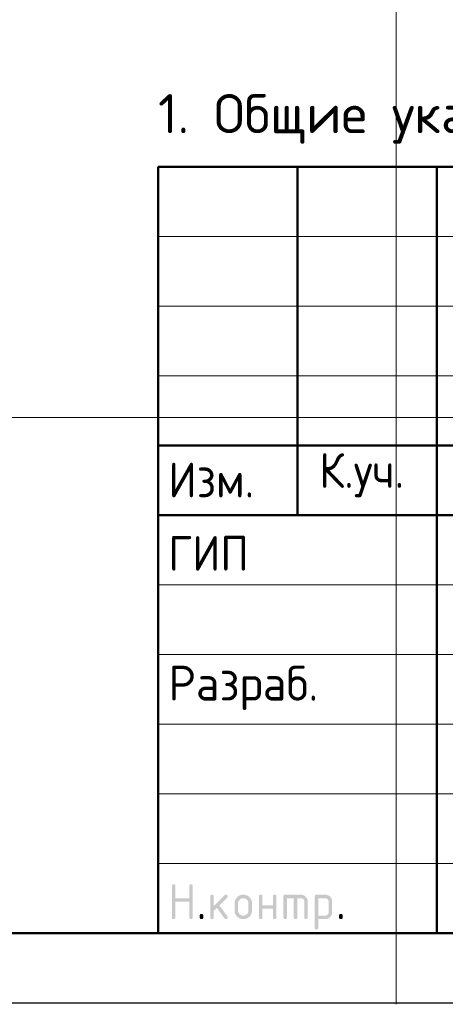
# Model space of a CAD drawing. Header units: millimetres. Extents: x 0 to 21000, y -5 to 14855.
# Tile 11 of 24: x 11004 to 12530, y -5 to 3527. Entities that reach past the tile are written whole.
import ezdxf

# ---------------------------------------------------------------- set-up
doc = ezdxf.new("R2010")
doc.units = ezdxf.units.MM
doc.layers.add('Standard', color=7, linetype='Continuous', lineweight=25)
doc.styles.add('ISOCPEUR', font='txt')

msp = doc.modelspace()

# ---------------------------------------------------------------- hatches: boundary and pattern name
at = {"layer": 'Standard', "linetype": 'Continuous', "lineweight": 25, "transparency": 33554687}
for points in [[(11549.5, 306.9), (11549.5, 419.4), (11549.5, 420.2), (11549.6, 420.9), (11549.7, 421.5), (11549.9, 422.1), (11550.1, 422.7), (11550.4, 423.2), (11550.7, 423.7), (11551.1, 424.1), (11551.5, 424.5), (11552, 424.8), (11552.5, 425.1), (11553.1, 425.3), (11553.6, 425.4), (11554.3, 425.5), (11555, 425.6), (11555.8, 425.6), (11556.6, 425.6), (11557.3, 425.5), (11558, 425.4), (11558.5, 425.3), (11559.1, 425.1), (11559.6, 424.8), (11560.1, 424.5), (11560.5, 424.1), (11560.9, 423.7), (11561.2, 423.2), (11561.5, 422.7), (11561.7, 422.1), (11561.9, 421.5), (11562, 420.9), (11562.1, 420.2), (11562.1, 419.4), (11562.1, 375.7), (11611.9, 375.7), (11611.9, 419.4), (11611.9, 420.2), (11612, 420.9), (11612.1, 421.5), (11612.3, 422.1), (11612.5, 422.7), (11612.8, 423.2), (11613.1, 423.7), (11613.5, 424.1), (11613.9, 424.5), (11614.4, 424.8), (11614.9, 425.1), (11615.4, 425.3), (11616, 425.4), (11616.7, 425.5), (11617.4, 425.6), (11618.2, 425.6), (11619, 425.6), (11619.7, 425.5), (11620.3, 425.4), (11620.9, 425.3), (11621.5, 425.1), (11622, 424.8), (11622.5, 424.5), (11622.9, 424.1), (11623.3, 423.7), (11623.6, 423.2), (11623.9, 422.7), (11624.1, 422.1), (11624.3, 421.5), (11624.3, 420.9), (11624.4, 420.2), (11624.4, 419.4), (11624.4, 306.9), (11624.4, 306.1), (11624.3, 305.4), (11624.3, 304.7), (11624.1, 304.2), (11623.9, 303.6), (11623.6, 303.1), (11623.3, 302.6), (11622.9, 302.2), (11622.5, 301.8), (11622, 301.5), (11621.5, 301.2), (11620.9, 301), (11620.3, 300.8), (11619.7, 300.7), (11619, 300.6), (11618.2, 300.6), (11617.4, 300.6), (11616.7, 300.7), (11616, 300.8), (11615.4, 301), (11614.9, 301.2), (11614.4, 301.5), (11613.9, 301.8), (11613.5, 302.2), (11613.1, 302.6), (11612.8, 303.1), (11612.5, 303.6), (11612.3, 304.2), (11612.1, 304.7), (11612, 305.4), (11611.9, 306.1), (11611.9, 306.9), (11611.9, 363.1), (11562.1, 363.1), (11562.1, 306.9), (11562.1, 306.1), (11562, 305.4), (11561.9, 304.7), (11561.7, 304.2), (11561.5, 303.6), (11561.2, 303.1), (11560.9, 302.6), (11560.5, 302.2), (11560.1, 301.8), (11559.6, 301.5), (11559.1, 301.2), (11558.5, 301), (11558, 300.8), (11557.3, 300.7), (11556.6, 300.6), (11555.8, 300.6), (11555, 300.6), (11554.3, 300.7), (11553.6, 300.8), (11553.1, 301), (11552.5, 301.2), (11552, 301.5), (11551.5, 301.8), (11551.1, 302.2), (11550.7, 302.6), (11550.4, 303.1), (11550.1, 303.6), (11549.9, 304.2), (11549.7, 304.7), (11549.6, 305.4), (11549.5, 306.1)], [(11699.5, 347), (11738.8, 386.3), (11739.2, 386.7), (11739.7, 387.1), (11740.2, 387.4), (11740.8, 387.6), (11741.3, 387.9), (11741.9, 388), (11742.5, 388.1), (11743.2, 388.1), (11744, 388.1), (11744.7, 388), (11745.4, 387.9), (11745.9, 387.7), (11746.5, 387.5), (11747, 387.2), (11747.5, 386.9), (11747.9, 386.5), (11748.3, 386.1), (11748.6, 385.6), (11748.9, 385.1), (11749.1, 384.6), (11749.3, 384), (11749.4, 383.3), (11749.5, 382.6), (11749.5, 381.8), (11749.5, 381.2), (11749.3, 380.6), (11749.2, 380.1), (11749, 379.5), (11748.7, 379), (11748.4, 378.5), (11748, 378), (11747.6, 377.5), (11720.1, 350), (11748.2, 310.5), (11748.8, 309.6), (11749.1, 308.7), (11749.5, 307.8), (11749.5, 306.8), (11749.5, 306), (11749.4, 305.4), (11749.3, 304.7), (11749.1, 304.1), (11748.9, 303.5), (11748.6, 303), (11748.3, 302.6), (11747.9, 302.2), (11747.5, 301.8), (11747, 301.5), (11746.5, 301.2), (11745.9, 301), (11745.4, 300.8), (11744.7, 300.7), (11744, 300.6), (11743.2, 300.6), (11742.4, 300.6), (11741.6, 300.8), (11740.9, 301), (11740.2, 301.3), (11739.6, 301.6), (11739, 302.1), (11738.5, 302.6), (11738, 303.3), (11711.1, 341.1), (11699.5, 329.4), (11699.5, 306.9), (11699.5, 306.1), (11699.4, 305.4), (11699.3, 304.7), (11699.1, 304.2), (11698.9, 303.6), (11698.6, 303.1), (11698.3, 302.6), (11697.9, 302.2), (11697.5, 301.8), (11697, 301.5), (11696.5, 301.2), (11696, 301), (11695.4, 300.8), (11694.7, 300.7), (11694, 300.6), (11693.2, 300.6), (11692.4, 300.6), (11691.7, 300.7), (11691.1, 300.8), (11690.5, 301), (11689.9, 301.2), (11689.4, 301.5), (11688.9, 301.8), (11688.5, 302.2), (11688.1, 302.6), (11687.8, 303.1), (11687.5, 303.6), (11687.3, 304.2), (11687.1, 304.7), (11687, 305.4), (11687, 306.1), (11687, 306.9), (11687, 381.8), (11687, 382.6), (11687, 383.3), (11687.1, 384), (11687.3, 384.6), (11687.5, 385.1), (11687.8, 385.6), (11688.1, 386.1), (11688.5, 386.5), (11688.9, 386.9), (11689.4, 387.2), (11689.9, 387.5), (11690.5, 387.7), (11691.1, 387.9), (11691.7, 388), (11692.4, 388.1), (11693.2, 388.1), (11694, 388.1), (11694.7, 388), (11695.4, 387.9), (11696, 387.7), (11696.5, 387.5), (11697, 387.2), (11697.5, 386.9), (11697.9, 386.5), (11698.3, 386.1), (11698.6, 385.6), (11698.9, 385.1), (11699.1, 384.6), (11699.3, 384), (11699.4, 383.3), (11699.5, 382.6), (11699.5, 381.8)], [(11874.3, 338.1), (11874.3, 306.9), (11874.3, 306.1), (11874.2, 305.4), (11874.1, 304.7), (11873.9, 304.2), (11873.7, 303.6), (11873.5, 303.1), (11873.2, 302.6), (11872.8, 302.2), (11872.4, 301.8), (11871.9, 301.5), (11871.4, 301.2), (11870.8, 301), (11870.2, 300.8), (11869.5, 300.7), (11868.9, 300.6), (11868.1, 300.6), (11867.3, 300.6), (11866.6, 300.7), (11865.9, 300.8), (11865.3, 301), (11864.7, 301.2), (11864.3, 301.5), (11863.8, 301.8), (11863.4, 302.2), (11863, 302.6), (11862.7, 303.1), (11862.4, 303.6), (11862.2, 304.2), (11862, 304.7), (11861.9, 305.4), (11861.8, 306.1), (11861.8, 306.9), (11861.8, 381.8), (11861.8, 382.6), (11861.9, 383.3), (11862, 384), (11862.2, 384.6), (11862.4, 385.1), (11862.7, 385.6), (11863, 386.1), (11863.4, 386.5), (11863.8, 386.9), (11864.3, 387.2), (11864.7, 387.5), (11865.3, 387.7), (11865.9, 387.9), (11866.6, 388), (11867.3, 388.1), (11868.1, 388.1), (11868.9, 388.1), (11869.5, 388), (11870.2, 387.9), (11870.8, 387.7), (11871.4, 387.5), (11871.9, 387.2), (11872.4, 386.9), (11872.8, 386.5), (11873.2, 386.1), (11873.5, 385.6), (11873.7, 385.2), (11873.9, 384.6), (11874.1, 384), (11874.2, 383.3), (11874.3, 382.6), (11874.3, 381.8), (11874.3, 350.6), (11911.7, 350.6), (11911.7, 381.8), (11911.7, 382.6), (11911.8, 383.3), (11911.9, 384), (11912.1, 384.6), (11912.3, 385.2), (11912.6, 385.6), (11912.8, 386.1), (11913.2, 386.5), (11913.6, 386.9), (11914.1, 387.2), (11914.6, 387.5), (11915.2, 387.7), (11915.8, 387.9), (11916.5, 388), (11917.1, 388.1), (11917.9, 388.1), (11918.7, 388.1), (11919.4, 388), (11920.1, 387.9), (11920.7, 387.7), (11921.3, 387.5), (11921.7, 387.2), (11922.2, 386.9), (11922.6, 386.5), (11923, 386.1), (11923.3, 385.6), (11923.6, 385.1), (11923.8, 384.6), (11924, 384), (11924.1, 383.3), (11924.2, 382.6), (11924.2, 381.8), (11924.2, 306.9), (11924.2, 306.1), (11924.1, 305.4), (11924, 304.7), (11923.8, 304.2), (11923.6, 303.6), (11923.3, 303.1), (11923, 302.6), (11922.6, 302.2), (11922.2, 301.8), (11921.7, 301.5), (11921.3, 301.2), (11920.7, 301), (11920.1, 300.8), (11919.4, 300.7), (11918.7, 300.6), (11917.9, 300.6), (11917.1, 300.6), (11916.5, 300.7), (11915.8, 300.8), (11915.2, 301), (11914.6, 301.2), (11914.1, 301.5), (11913.6, 301.8), (11913.2, 302.2), (11912.8, 302.6), (11912.6, 303.1), (11912.3, 303.6), (11912.1, 304.2), (11911.9, 304.7), (11911.8, 305.4), (11911.7, 306.1), (11911.7, 306.9), (11911.7, 338.1)], [(11955.5, 388.1), (12011.7, 388.1), (12013, 388.1), (12014.2, 388), (12015.5, 387.8), (12016.7, 387.6), (12017.9, 387.4), (12019.1, 387.1), (12020.2, 386.7), (12021.3, 386.3), (12022.4, 385.8), (12023.5, 385.2), (12024.5, 384.7), (12025.5, 384), (12026.6, 383.3), (12027.5, 382.5), (12028.5, 381.7), (12029.4, 380.8), (12030.3, 379.9), (12031.1, 378.9), (12031.9, 378), (12032.6, 376.9), (12033.3, 375.9), (12033.8, 374.9), (12034.4, 373.8), (12034.8, 372.7), (12035.3, 371.6), (12035.6, 370.5), (12036, 369.3), (12036.2, 368.1), (12036.4, 366.9), (12036.6, 365.6), (12036.7, 364.4), (12036.7, 363.1), (12036.7, 306.9), (12036.7, 306.1), (12036.6, 305.4), (12036.5, 304.7), (12036.3, 304.2), (12036.1, 303.6), (12035.8, 303.1), (12035.5, 302.6), (12035.1, 302.2), (12034.7, 301.8), (12034.2, 301.5), (12033.7, 301.2), (12033.1, 301), (12032.6, 300.8), (12031.9, 300.7), (12031.2, 300.6), (12030.4, 300.6), (12029.6, 300.6), (12028.9, 300.7), (12028.3, 300.8), (12027.7, 301), (12027.1, 301.2), (12026.6, 301.5), (12026.1, 301.8), (12025.7, 302.2), (12025.3, 302.6), (12025, 303.1), (12024.7, 303.6), (12024.5, 304.2), (12024.3, 304.7), (12024.2, 305.4), (12024.1, 306.1), (12024.1, 306.9), (12024.1, 363.1), (12024.1, 364.4), (12023.9, 365.6), (12023.7, 366.8), (12023.2, 367.9), (12022.8, 369), (12022.1, 370.1), (12021.5, 371.1), (12020.6, 372), (12019.7, 372.9), (12018.7, 373.5), (12017.7, 374.2), (12016.5, 374.7), (12015.4, 375.1), (12014.2, 375.3), (12013, 375.5), (12011.7, 375.5), (11999.2, 375.5), (11999.2, 306.9), (11999.2, 306.1), (11999.1, 305.4), (11999, 304.7), (11998.8, 304.2), (11998.6, 303.6), (11998.3, 303.1), (11998, 302.6), (11997.7, 302.2), (11997.3, 301.8), (11996.8, 301.5), (11996.3, 301.2), (11995.7, 301), (11995.1, 300.8), (11994.4, 300.7), (11993.7, 300.6), (11993, 300.6), (11992.2, 300.6), (11991.5, 300.7), (11990.8, 300.8), (11990.2, 301), (11989.6, 301.2), (11989.1, 301.5), (11988.7, 301.8), (11988.3, 302.2), (11987.9, 302.6), (11987.6, 303.1), (11987.3, 303.6), (11987.1, 304.2), (11986.9, 304.7), (11986.8, 305.4), (11986.7, 306.1), (11986.7, 306.9), (11986.7, 375.5), (11961.8, 375.5), (11961.8, 306.9), (11961.8, 306.1), (11961.7, 305.4), (11961.6, 304.7), (11961.4, 304.2), (11961.2, 303.6), (11960.9, 303.1), (11960.6, 302.6), (11960.2, 302.2), (11959.8, 301.8), (11959.3, 301.5), (11958.8, 301.2), (11958.2, 301), (11957.7, 300.8), (11957, 300.7), (11956.3, 300.6), (11955.5, 300.6), (11954.7, 300.6), (11954, 300.7), (11953.4, 300.8), (11952.8, 301), (11952.2, 301.2), (11951.7, 301.5), (11951.2, 301.8), (11950.8, 302.2), (11950.4, 302.6), (11950.1, 303.1), (11949.8, 303.6), (11949.6, 304.2), (11949.4, 304.7), (11949.3, 305.4), (11949.2, 306.1), (11949.2, 306.9), (11949.2, 381.8), (11949.2, 382.6), (11949.3, 383.3), (11949.4, 384), (11949.6, 384.6), (11949.8, 385.1), (11950.1, 385.6), (11950.4, 386.1), (11950.8, 386.5), (11951.2, 386.9), (11951.7, 387.2), (11952.2, 387.5), (11952.8, 387.7), (11953.3, 387.9), (11954, 388), (11954.7, 388.1)], [(11649.5, 313.2), (11649.5, 313.9), (11649.6, 314.6), (11649.7, 315.3), (11649.9, 315.9), (11650.1, 316.5), (11650.4, 317), (11650.7, 317.5), (11651.1, 317.9), (11651.5, 318.3), (11651.9, 318.5), (11652.4, 318.8), (11653, 319), (11653.6, 319.2), (11654.3, 319.3), (11655, 319.4), (11655.8, 319.4), (11656.5, 319.4), (11657.2, 319.3), (11657.9, 319.2), (11658.5, 319), (11659.1, 318.8), (11659.6, 318.5), (11660.1, 318.3), (11660.4, 317.9), (11660.8, 317.5), (11661.1, 317), (11661.4, 316.5), (11661.6, 315.9), (11661.8, 315.3), (11661.9, 314.6), (11662, 313.9), (11662, 313.2), (11662, 306.9), (11662, 306.1), (11661.9, 305.4), (11661.8, 304.8), (11661.6, 304.2), (11661.4, 303.6), (11661.1, 303.1), (11660.8, 302.6), (11660.4, 302.2), (11660.1, 301.8), (11659.6, 301.5), (11659.1, 301.2), (11658.5, 301), (11657.9, 300.8), (11657.2, 300.7), (11656.5, 300.6), (11655.8, 300.6), (11655, 300.6), (11654.3, 300.7), (11653.6, 300.8), (11653, 301), (11652.4, 301.2), (11651.9, 301.5), (11651.5, 301.8), (11651.1, 302.2), (11650.7, 302.6), (11650.4, 303.1), (11650.1, 303.6), (11649.9, 304.2), (11649.7, 304.8), (11649.6, 305.4), (11649.5, 306.1), (11649.5, 306.9)], [(12149.1, 313.2), (12149.1, 313.9), (12149.2, 314.6), (12149.3, 315.3), (12149.5, 315.9), (12149.7, 316.5), (12150, 317), (12150.3, 317.5), (12150.7, 317.9), (12151.1, 318.3), (12151.6, 318.5), (12152.1, 318.8), (12152.7, 319), (12153.3, 319.2), (12153.9, 319.3), (12154.6, 319.4), (12155.4, 319.4), (12156.2, 319.4), (12156.9, 319.3), (12157.6, 319.2), (12158.2, 319), (12158.7, 318.8), (12159.2, 318.5), (12159.7, 318.3), (12160.1, 317.9), (12160.5, 317.5), (12160.8, 317), (12161.1, 316.5), (12161.3, 315.9), (12161.5, 315.3), (12161.6, 314.6), (12161.7, 313.9), (12161.7, 313.2), (12161.7, 306.9), (12161.7, 306.1), (12161.6, 305.4), (12161.5, 304.8), (12161.3, 304.2), (12161.1, 303.6), (12160.8, 303.1), (12160.5, 302.6), (12160.1, 302.2), (12159.7, 301.8), (12159.2, 301.5), (12158.7, 301.2), (12158.2, 301), (12157.6, 300.8), (12156.9, 300.7), (12156.2, 300.6), (12155.4, 300.6), (12154.6, 300.6), (12153.9, 300.7), (12153.3, 300.8), (12152.7, 301), (12152.1, 301.2), (12151.6, 301.5), (12151.1, 301.8), (12150.7, 302.2), (12150.3, 302.6), (12150, 303.1), (12149.7, 303.6), (12149.5, 304.2), (12149.3, 304.8), (12149.2, 305.4), (12149.1, 306.1), (12149.1, 306.9)]]:
    msp.add_hatch(color=7, dxfattribs=at).paths.add_polyline_path(points, flags=16)
h = msp.add_hatch(color=7, dxfattribs=at)
h.paths.add_polyline_path([(11774.4, 331.9), (11774.4, 356.8), (11774.4, 358.5), (11774.5, 360), (11774.7, 361.6), (11775, 363.1), (11775.2, 364.6), (11775.7, 366), (11776.1, 367.5), (11776.7, 368.9), (11777.2, 370.2), (11777.9, 371.6), (11778.7, 372.9), (11779.5, 374.1), (11780.4, 375.4), (11781.4, 376.6), (11782.4, 377.8), (11783.5, 378.9), (11784.6, 380.1), (11785.8, 381.1), (11787, 382.1), (11788.3, 382.9), (11789.6, 383.8), (11790.9, 384.5), (11792.2, 385.2), (11793.6, 385.8), (11795, 386.4), (11796.4, 386.8), (11797.8, 387.2), (11799.3, 387.5), (11800.8, 387.8), (11802.4, 387.9), (11804, 388.1), (11805.6, 388.1), (11807.2, 388.1), (11808.8, 387.9), (11810.4, 387.8), (11811.9, 387.5), (11813.4, 387.2), (11814.8, 386.8), (11816.3, 386.4), (11817.7, 385.8), (11819.1, 385.3), (11820.4, 384.5), (11821.7, 383.8), (11823, 383), (11824.2, 382.1), (11825.4, 381.2), (11826.6, 380.2), (11827.7, 379), (11828.9, 377.9), (11829.9, 376.7), (11830.8, 375.5), (11831.7, 374.3), (11832.5, 373), (11833.2, 371.7), (11833.9, 370.4), (11834.5, 369), (11835.1, 367.6), (11835.5, 366.1), (11835.9, 364.7), (11836.2, 363.2), (11836.5, 361.7), (11836.6, 360.1), (11836.8, 358.5), (11836.8, 356.8), (11836.8, 331.9), (11836.8, 330.2), (11836.6, 328.7), (11836.5, 327.1), (11836.2, 325.6), (11835.9, 324.1), (11835.5, 322.7), (11835.1, 321.2), (11834.5, 319.9), (11833.9, 318.5), (11833.2, 317.2), (11832.5, 315.8), (11831.6, 314.6), (11830.8, 313.3), (11829.8, 312.1), (11828.8, 310.9), (11827.6, 309.8), (11826.5, 308.6), (11825.3, 307.6), (11824.1, 306.6), (11822.8, 305.8), (11821.6, 304.9), (11820.3, 304.2), (11818.9, 303.5), (11817.6, 302.9), (11816.2, 302.4), (11814.7, 301.9), (11813.3, 301.5), (11811.8, 301.2), (11810.3, 300.9), (11808.7, 300.8), (11807.2, 300.6), (11805.6, 300.6), (11804, 300.6), (11802.4, 300.8), (11800.8, 300.9), (11799.3, 301.2), (11797.8, 301.5), (11796.4, 301.9), (11795, 302.4), (11793.6, 302.9), (11792.2, 303.5), (11790.9, 304.2), (11789.6, 304.9), (11788.3, 305.8), (11787, 306.6), (11785.8, 307.6), (11784.6, 308.6), (11783.5, 309.8), (11782.4, 310.9), (11781.4, 312.1), (11780.4, 313.3), (11779.5, 314.6), (11778.7, 315.8), (11777.9, 317.2), (11777.2, 318.5), (11776.7, 319.9), (11776.1, 321.2), (11775.7, 322.7), (11775.2, 324.1), (11775, 325.6), (11774.7, 327.1), (11774.5, 328.7), (11774.4, 330.2)], flags=16)
h.paths.add_polyline_path([(11824.2, 331.9), (11824.2, 356.9), (11824.2, 358.8), (11823.9, 360.6), (11823.6, 362.4), (11822.9, 364.1), (11822.2, 365.8), (11821.2, 367.3), (11820.1, 368.8), (11818.8, 370.2), (11817.4, 371.5), (11815.9, 372.6), (11814.4, 373.6), (11812.7, 374.3), (11811.1, 375), (11809.3, 375.3), (11807.5, 375.6), (11805.6, 375.6), (11803.6, 375.6), (11801.8, 375.3), (11800.1, 375), (11798.4, 374.3), (11796.8, 373.6), (11795.2, 372.6), (11793.7, 371.5), (11792.4, 370.2), (11791, 368.8), (11790, 367.3), (11789, 365.8), (11788.3, 364.1), (11787.6, 362.4), (11787.2, 360.6), (11786.9, 358.8), (11786.9, 356.9), (11786.9, 331.9), (11786.9, 329.9), (11787.2, 328.1), (11787.6, 326.3), (11788.3, 324.7), (11788.9, 323), (11790, 321.5), (11791, 320), (11792.3, 318.6), (11793.7, 317.2), (11795.2, 316.2), (11796.7, 315.2), (11798.3, 314.5), (11800, 313.8), (11801.8, 313.5), (11803.6, 313.2), (11805.6, 313.2), (11807.5, 313.2), (11809.3, 313.5), (11811.1, 313.9), (11812.7, 314.5), (11814.4, 315.2), (11815.9, 316.3), (11817.4, 317.3), (11818.8, 318.7), (11820.1, 320), (11821.2, 321.5), (11822.2, 323.1), (11822.9, 324.7), (11823.6, 326.4), (11823.9, 328.2), (11824.2, 330)])
h = msp.add_hatch(color=7, dxfattribs=at)
h.paths.add_polyline_path([(12061.7, 381.8), (12061.7, 382.6), (12061.8, 383.3), (12061.9, 384), (12062.1, 384.6), (12062.3, 385.1), (12062.6, 385.6), (12062.9, 386.1), (12063.3, 386.5), (12063.7, 386.9), (12064.2, 387.2), (12064.6, 387.5), (12065.2, 387.7), (12065.8, 387.9), (12066.5, 388), (12067.2, 388.1), (12068, 388.1), (12099.1, 388.1), (12100.5, 388.1), (12101.7, 388), (12103, 387.8), (12104.2, 387.6), (12105.4, 387.4), (12106.6, 387.1), (12107.7, 386.7), (12108.8, 386.3), (12109.9, 385.8), (12111, 385.2), (12112, 384.7), (12113, 384), (12114.1, 383.3), (12115, 382.5), (12116, 381.7), (12116.9, 380.8), (12117.8, 379.9), (12118.6, 379), (12119.4, 378), (12120, 377), (12120.7, 376), (12121.3, 374.9), (12121.8, 373.9), (12122.3, 372.8), (12122.7, 371.7), (12123.1, 370.5), (12123.4, 369.4), (12123.6, 368.1), (12123.9, 366.9), (12124, 365.7), (12124.1, 364.4), (12124.1, 363.1), (12124.1, 325.6), (12124.1, 324.3), (12124, 323.1), (12123.9, 321.8), (12123.6, 320.6), (12123.4, 319.4), (12123.1, 318.3), (12122.7, 317.1), (12122.3, 316), (12121.8, 314.9), (12121.3, 313.8), (12120.7, 312.8), (12120, 311.8), (12119.4, 310.8), (12118.6, 309.8), (12117.8, 308.8), (12116.9, 307.9), (12116, 307), (12115, 306.2), (12114.1, 305.4), (12113.1, 304.7), (12112.1, 304.1), (12111, 303.5), (12109.9, 302.9), (12108.8, 302.5), (12107.7, 302), (12106.6, 301.7), (12105.4, 301.3), (12104.2, 301.1), (12103, 300.9), (12101.7, 300.8), (12100.5, 300.6), (12099.2, 300.6), (12074.2, 300.6), (12074.2, 269.4), (12074.2, 268.7), (12074.1, 268), (12074, 267.3), (12073.8, 266.7), (12073.7, 266.1), (12073.4, 265.6), (12073.1, 265.1), (12072.7, 264.7), (12072.3, 264.4), (12071.8, 264.1), (12071.3, 263.8), (12070.7, 263.6), (12070.1, 263.4), (12069.4, 263.3), (12068.8, 263.2), (12068, 263.2), (12067.2, 263.2), (12066.5, 263.3), (12065.8, 263.4), (12065.2, 263.6), (12064.7, 263.8), (12064.2, 264.1), (12063.7, 264.4), (12063.3, 264.8), (12062.9, 265.1), (12062.6, 265.6), (12062.3, 266.1), (12062.1, 266.7), (12061.9, 267.3), (12061.8, 268), (12061.7, 268.7), (12061.7, 269.4)], flags=16)
h.paths.add_polyline_path([(12074.2, 375.5), (12074.2, 313.2), (12099.1, 313.2), (12100.4, 313.2), (12101.6, 313.4), (12102.8, 313.6), (12103.9, 314.1), (12105, 314.5), (12106, 315.2), (12107, 315.9), (12107.9, 316.8), (12108.9, 317.7), (12109.5, 318.7), (12110.2, 319.7), (12110.7, 320.8), (12111.1, 321.9), (12111.4, 323.1), (12111.6, 324.3), (12111.6, 325.6), (12111.6, 363.1), (12111.6, 364.4), (12111.4, 365.6), (12111.1, 366.8), (12110.7, 367.9), (12110.2, 369.1), (12109.6, 370.1), (12108.9, 371.1), (12108, 372), (12107.1, 372.9), (12106.1, 373.5), (12105.1, 374.2), (12104, 374.7), (12102.9, 375.1), (12101.7, 375.3), (12100.5, 375.5), (12099.1, 375.5)])

# ---------------------------------------------------------------- linework, layer by layer
at = {"layer": 'Standard', "color": 7, "linetype": 'Continuous', "lineweight": 13, "transparency": 33554687}
for p, q in [((12354.1, -5), (12354.1, 7766.1)), ((11500, 2750), (14750, 2750)), ((11500, 2500), (14750, 2500)), ((11500, 2250), (14750, 2250)), ((11500, 1500), (14750, 1500)), ((11500, 1250), (14750, 1250)), ((11500, 1250), (14750, 1250)), ((11500, 1000), (14750, 1000)), ((11500, 1000), (14750, 1000)), ((11500, 750), (14750, 750)), ((11500, 500), (14750, 500))]:
    msp.add_line(p, q, dxfattribs=at)
at = {"layer": 'Standard', "color": 7, "linetype": 'Continuous', "lineweight": 50, "transparency": 33554687}
for p, q in [((11500, 250), (11500, 3000)), ((11500, 3000), (20750, 3000)), ((12000, 1750), (12000, 3000)), ((12500, 250), (12500, 3000)), ((11500, 2000), (14750, 2000)), ((11500, 2000), (14750, 2000)), ((11500, 1750), (14750, 1750)), ((11500, 1750), (14750, 1750))]:
    msp.add_line(p, q, dxfattribs=at)
at = {"layer": 'Standard', "color": 7, "linetype": 'Continuous', "lineweight": 25, "transparency": 33554687}
msp.add_line((11500, 250), (20750, 250), dxfattribs=at)
msp.add_line((11500, 250), (20750, 250), dxfattribs=at)
msp.add_line((11500, 250), (20750, 250), dxfattribs=at)
at = {"layer": 'Standard', "color": 7, "linetype": 'Continuous', "lineweight": 13, "transparency": 33554687}
msp.add_lwpolyline([(0, 14855), (0, 2100), (21000, 2100), (21000, 14855)], dxfattribs=at)
at = {"layer": 'Standard', "color": 7, "linetype": 'Continuous', "lineweight": 25, "transparency": 33554687}
msp.add_lwpolyline([(0, 0), (21000, 0), (21000, 14850), (0, 14850), (0, 0)], close=True, dxfattribs=at)
at = {"layer": 'Standard', "color": 7, "linetype": 'Continuous', "lineweight": 50, "transparency": 33554687}
msp.add_lwpolyline([(1000, 14600), (20750, 14600), (20750, 250), (1000, 250), (1000, 14600)], close=True, dxfattribs=at)
at = {"layer": 'Standard', "color": 7, "linetype": 'Continuous', "lineweight": 25, "transparency": 33554687}
msp.add_lwpolyline([(20750, 3000), (11500, 3000), (11500, 250), (20750, 250), (20750, 3000)], dxfattribs=at)

# ---------------------------------------------------------------- texts
at = {"layer": 'Standard', "color": 7, "linetype": 'Continuous', "lineweight": 13, "transparency": 33554687, "insert": (11500, 3171.3), "char_height": 140, "width": 2664.807, "attachment_point": 4, "style": 'ISOCPEUR'}
msp.add_mtext('\\A1;{\\fISOCPEUR|i0|b0;\\H139.999998;\\W1.000000;\\C7;1. Общие указания см. лист 1}\\P', dxfattribs=at)
at = {"layer": 'Standard', "color": 7, "linetype": 'Continuous', "lineweight": 25, "transparency": 33554687, "char_height": 125, "attachment_point": 7, "style": 'ISOCPEUR'}
for s, insert, width in [('\\W0.93;Изм.', (11537, 1813.8), 376.448), ('\\W0.93;К.уч.', (12078, 1813.8), 408.006), ('\\W0.92;ГИП', (11537, 1550.6), 344.81), ('\\W0.96;Разраб.', (11537, 1050.6), 653.281)]:
    msp.add_mtext(s, dxfattribs=dict(at, insert=insert, width=width))

doc.saveas('drawing.dxf')
